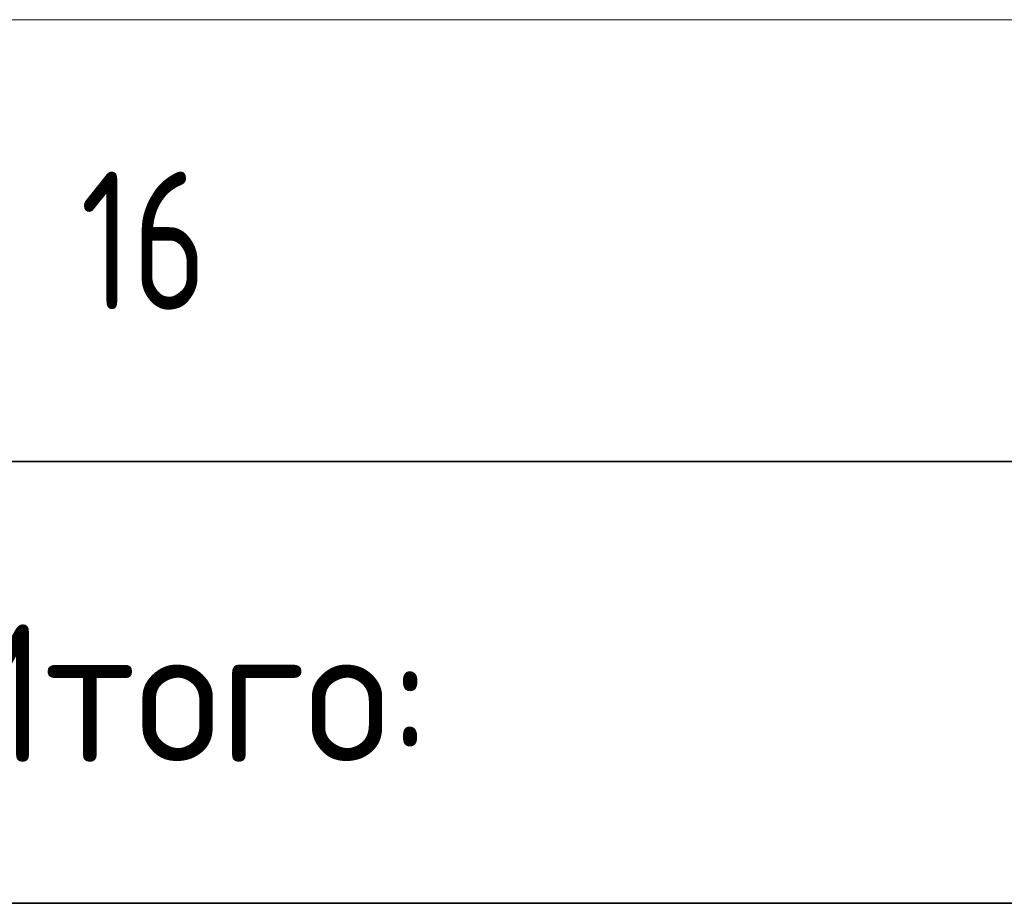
# Model space of a CAD drawing. Header units: metres. Extents: x -38 to 97, y -15 to 21.
# Tile 197 of 256: x 75.88 to 77.67, y 0.47 to 2.07. Entities that reach past the tile are written whole.
import ezdxf

# ---------------------------------------------------------------- set-up
doc = ezdxf.new("R2010")
doc.units = ezdxf.units.M
doc.layers.add('XR$6$Текст_ примечание', color=7, linetype='Continuous', lineweight=13)
doc.styles.add('ISOCPEUR', font='txt')

msp = doc.modelspace()

# ---------------------------------------------------------------- linework, layer by layer
at = {"layer": 'XR$6$Текст_ примечание', "color": 7, "linetype": 'Continuous', "lineweight": 13, "transparency": 33554687}
for p, q in [((86.4198, 2.0717), (67.9198, 2.0717)), ((86.4198, 1.2717), (67.9198, 1.2717))]:
    msp.add_line(p, q, dxfattribs=at)
at = {"layer": 'XR$6$Текст_ примечание', "color": 7, "linetype": 'Continuous', "lineweight": 35, "transparency": 33554687}
for p, q in [((67.9198, 1.2717), (86.4198, 1.2717)), ((67.9198, 0.4717), (86.4198, 0.4717))]:
    msp.add_line(p, q, dxfattribs=at)

# ---------------------------------------------------------------- texts
at = {"layer": 'XR$6$Текст_ примечание', "color": 7, "linetype": 'Continuous', "lineweight": 35, "transparency": 33554687, "char_height": 0.25, "attachment_point": 7, "style": 'ISOCPEUR'}
for s, insert, width in [('\\W0.75;16', (75.9925, 1.5467), 0.393567), ('\\W0.95;Итого:', (75.7194, 0.728), 1.143461)]:
    msp.add_mtext(s, dxfattribs=dict(at, insert=insert, width=width))

doc.saveas('drawing.dxf')
